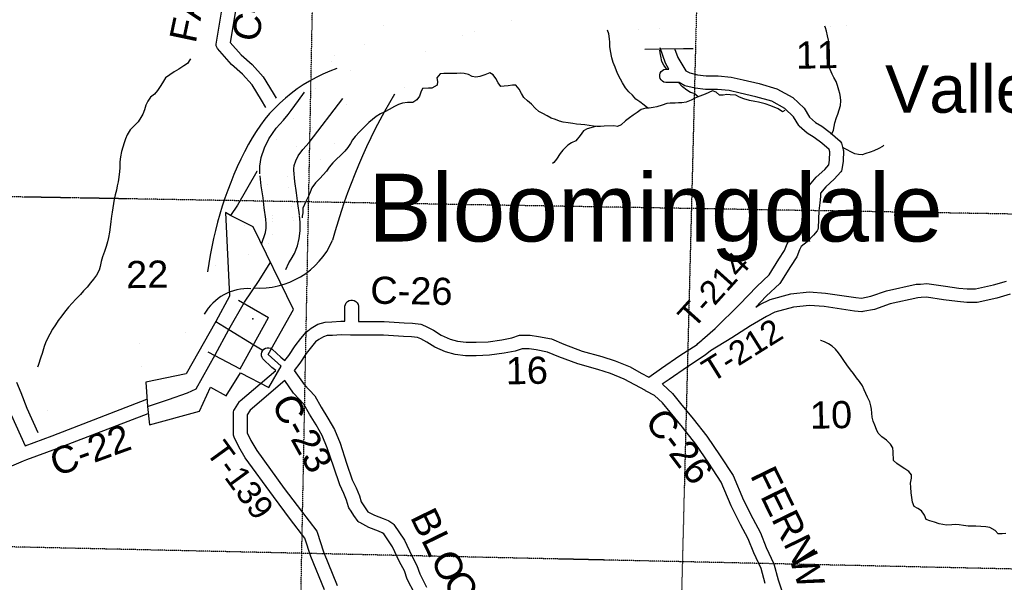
# Model space of a CAD drawing. Header units: feet. Extents: x -155 to 2562643, y -56 to 364810.
# Tile 37 of 121: x 2465831 to 2480336, y 247083 to 255372. Entities that reach past the tile are written whole.
import ezdxf
from ezdxf.enums import TextEntityAlignment as Align

# ---------------------------------------------------------------- set-up
doc = ezdxf.new("R2010")
doc.units = ezdxf.units.FT
doc.header["$MEASUREMENT"] = 0
doc.linetypes.add('HIDDEN2', pattern=[0.1875, 0.125, -0.0625])
doc.linetypes.add('water', pattern=[0])
for name, color, linetype in [('COUNTY-RD', 7, 'Continuous'), ('CR-TEXT', 7, 'Continuous'), ('INCORPORATED', 3, 'Continuous'), ('MTEXT', 2, 'Continuous'), ('RAMPS', 7, 'Continuous'), ('SECTION', 8, 'HIDDEN2'), ('SECTION-TEXT', 8, 'Continuous'), ('STATE-RT', 2, 'Continuous'), ('STREET-RURAL', 14, 'Continuous'), ('STREET-URBAN', 15, 'Continuous'), ('TR-TEXT', 6, 'Continuous'), ('TWP-RD', 6, 'Continuous'), ('WATERWAY', 14, 'water')]:
    doc.layers.add(name, color=color, linetype=linetype)
doc.styles.add('ARIAL', font='arial.ttf')

msp = doc.modelspace()

# ---------------------------------------------------------------- linework, layer by layer
at = {"layer": 'COUNTY-RD'}
for points in [[(2469486.61, 257261.93), (2469480.37, 257195.93), (2469464.78, 256953.49), (2469422.39, 256812.93), (2469303.73, 256584.27), (2469216.99, 256438.95), (2469163.12, 256321.97), (2469140.88, 256168.37), (2469042.76, 255713.65), (2468932.4, 255036.28), (2469091.41, 254855.14), (2469254.91, 254713.22), (2469416.98, 254529.64), (2469566.84, 254287.16), (2469610.32, 254213.54)], [(2469457.31, 254079.32), (2469395.65, 254183.73), (2469255.79, 254410.03), (2469113.78, 254570.89), (2468950.05, 254713), (2468743.66, 254948.12), (2468733.04, 254967.56), (2468726.94, 254988.83), (2468725.63, 255010.93), (2468846.18, 255750.84)], [(2469602.52, 250204), (2469547.84, 250249.29), (2469414.84, 250374.3), (2469400.97, 250396.69), (2469393.38, 250421.89), (2469392.56, 250448.21), (2469398.58, 250473.84), (2469411.04, 250497.05), (2469429.07, 250516.23), (2469451.46, 250530.1), (2469476.66, 250537.69), (2469502.98, 250538.51), (2469528.61, 250532.49), (2469551.82, 250520.03), (2469680.25, 250399.31), (2469738.8, 250350.82), (2469795.25, 250425.36), (2469887.42, 250566.96), (2469971.43, 250676.73), (2470049.23, 250770.57), (2470126.45, 250827.77), (2470225.33, 250886.16), (2470330.96, 250916.08), (2470428.2, 250919.58), (2470564.21, 250931.72), (2470622, 250928.77), (2470622, 251152.71), (2470628.81, 251178.13), (2470641.98, 251200.94), (2470660.6, 251219.56), (2470683.41, 251232.73), (2470708.83, 251239.54), (2470735.17, 251239.54), (2470760.59, 251232.73), (2470783.4, 251219.56), (2470802.02, 251200.94), (2470815.19, 251178.13), (2470822, 251152.71), (2470822, 250923.59), (2471198.4, 250923.78), (2471494.05, 250905.52), (2471618.66, 250901.02), (2471738.99, 250886.99), (2471755.12, 250882.29), (2471828.16, 250846.87), (2471927.83, 250795.38), (2472041.87, 250722.6), (2472170.6, 250666.46), (2472282.55, 250635.98), (2472409.35, 250621.33), (2472553.65, 250621.33), (2472734.47, 250627.58), (2472935.92, 250655.29), (2473080.06, 250683.54), (2473193.33, 250721.7), (2473210.35, 250724.33), (2473300.2, 250722.67), (2473300.21, 250722.67), (2473301.39, 250722.65), (2473326.51, 250722.18), (2473350.24, 250721.73), (2473473.04, 250706.09), (2473666.2, 250667.86), (2473848.79, 250592.84), (2474116.14, 250490.46), (2474404.51, 250410.82), (2474602.39, 250345.52), (2474823.9, 250256.74), (2474987.35, 250166.21), (2475099.76, 250107)], [(2471484.28, 250705.74), (2471192.27, 250723.78), (2470735.18, 250723.54), (2470735.17, 250723.54), (2470732.58, 250723.54), (2470730.06, 250723), (2470719.58, 250723.53), (2470708.89, 250723.53), (2470708.85, 250723.54), (2470708.83, 250723.54), (2470706.33, 250724.21), (2470568.02, 250731.26), (2470440.7, 250719.9), (2470362.26, 250717.08), (2470304.74, 250700.78), (2470237.12, 250660.85), (2470187.73, 250624.27), (2470127.89, 250552.09), (2470050.88, 250451.46), (2469958.99, 250310.29), (2469876.82, 250201.8), (2470020.62, 249997.15), (2470177.23, 249828.11), (2470274.72, 249663.69), (2470368.63, 249502.84), (2470468.25, 249335.75), (2470550.77, 249132.42), (2470647.37, 248840.42), (2470730.37, 248593.7), (2470788.37, 248475.39), (2470837.26, 248357.33), (2470862.42, 248267.02), (2470880.39, 248237.41), (2470918.6, 248181.55), (2470961.26, 248123.6), (2471058.2, 248071.08), (2471187.12, 248022.87), (2471261.38, 247993.35), (2471271.01, 247988.25), (2471329.87, 247948.34), (2471343.5, 247934.62), (2471497.56, 247704.13), (2471606.54, 247474.63), (2471682.93, 247330.36), (2471724.77, 247207.86), (2471823.95, 247011.59)], [(2476812.05, 247064.15), (2476752.69, 247287.8), (2476646.53, 247516.74), (2476560.83, 247725.6), (2476452.03, 247932.96), (2476312.78, 248209.24), (2476164.62, 248560.31), (2475982.59, 248836), (2475791.53, 249118.27), (2475595.16, 249366.62), (2475413.07, 249591.75), (2475302.12, 249726.67), (2475183.14, 249835.82), (2475061.66, 249901.01), (2475051.97, 249905.61), (2475050.36, 249906.98), (2474892.29, 249990.23), (2474737.91, 250075.74), (2474533.78, 250157.56), (2474346.52, 250219.34), (2474053.62, 250300.24), (2473775.02, 250406.92), (2473608.23, 250475.46), (2473440.95, 250508.57), (2473335.69, 250521.97), (2473322.79, 250522.21), (2473296.46, 250522.7), (2473232.6, 250523.89), (2473131.44, 250489.8), (2472968.8, 250457.93), (2472751.6, 250428.06), (2472557.11, 250421.33), (2472397.83, 250421.33), (2472244.59, 250439.04), (2472104.01, 250477.3), (2471947.51, 250545.56), (2471827.93, 250621.88), (2471738.61, 250668.02), (2471690.66, 250691.27), (2471603.45, 250701.44), (2471484.28, 250705.74)], [(2465159.26, 250225.51), (2465230.64, 250192.76), (2465430.54, 250079.87), (2465446.27, 250065.99), (2465561.18, 249911.29), (2465615.82, 249783.65), (2465707.19, 249551.82), (2465911.65, 249095.59)], [(2471649.9, 246912.58), (2471539.99, 247130.07), (2471498.77, 247250.75), (2471427.74, 247384.9), (2471323.16, 247605.14), (2471193.45, 247799.19), (2471172.3, 247813.54), (2471115.15, 247836.25), (2470975.15, 247888.61), (2470839.88, 247961.89), (2470828.13, 247970.7), (2470817.79, 247981.12), (2470755.48, 248065.78), (2470712.25, 248128.98), (2470680.75, 248180.88), (2470675.3, 248193.46), (2470647.84, 248292), (2470606.01, 248393.03), (2470545.01, 248517.46), (2470457.65, 248777.12), (2470362.97, 249063.33), (2470288.67, 249246.41), (2470196.37, 249401.21), (2470102.34, 249562.27), (2470016.05, 249707.8), (2469864.74, 249871.13), (2469735.71, 250054.75)], [(2475304.49, 249995.91), (2475304.49, 249995.91), (2475447.67, 249864.56), (2475568.06, 249718.16), (2475751.36, 249491.54), (2475953.01, 249236.51), (2476148.86, 248947.15), (2476341.7, 248655.09), (2476494.42, 248293.22), (2476629.89, 248024.44), (2476742.29, 247810.21), (2476829.85, 247596.82), (2476941.5, 247356.05), (2477003.96, 247120.72), (2477062.04, 246941.84)], [(2465911.65, 249095.59), (2466308.13, 249242.57), (2467706.47, 249778.95)], [(2465938.66, 248892.31), (2466378.71, 249055.43), (2467724.72, 249571.74)], [(2465349, 248639.71), (2465645.75, 248769.53), (2465888.07, 248873.56), (2465938.64, 248892.3)]]:
    msp.add_lwpolyline(points, dxfattribs=at)
at = {"layer": 'INCORPORATED'}
msp.add_lwpolyline([(2467690.37, 250029.32), (2467713.19, 249674.42), (2467743.9, 249401.02), (2468479.12, 249605.7), (2468639.79, 249955.53), (2468870.61, 249829.39), (2468870.61, 249829.39), (2469083.3, 250169.67), (2469500.7, 249951.05), (2469680.68, 250269.11), (2469492.92, 250438.15), (2469863.98, 251101.65), (2469863.98, 251101.65), (2469269.9, 252319.96), (2468934.54, 252487.33), (2468862.55, 252530.66), (2468862.55, 252530.66), (2468921.45, 251299.65), (2468718.45, 250923.41), (2468284.46, 250156.67), (2467690.37, 250029.32)], close=True, dxfattribs=at)
msp.add_point((2469264.69, 250965.84), dxfattribs=at)
at = {"layer": 'RAMPS', "const_width": 0.01}
msp.add_lwpolyline([(2470502.76, 254651.54), (2472656.62, 255252.62)], dxfattribs=at)
at = {"layer": 'RAMPS'}
for centre, radius, start, end in [((2471280.7, 252424.32), 2359.17, 109.253569, 151.858089), ((2478633.17, 249915.66), 8484.9, 149.077481, 164.928089), ((2474042.04, 250952.36), 5488.34, 151.904636, 172.605931), ((2469365.4, 252589.2), 1171.91, 265.603544, 336.505108), ((2469199.86, 250658.94), 750.25, 87.086636, 150.133469)]:
    msp.add_arc(centre, radius, start, end, dxfattribs=at)
at = {"layer": 'SECTION'}
for points in [[(2469362.08, 215581.17), (2470320.05, 264555.96)], [(2476029.32, 264477.86), (2475187.08, 231440.25)], [(2486262.11, 252407.78), (2453514.92, 252972.43)], [(2466572.45, 252747.27), (2465913.29, 252758.64)], [(2467398.52, 252733.03), (2466735.62, 252744.46)], [(2486148.39, 247152.73), (2453376.29, 247876.69)], [(2474449.32, 247411.22), (2473786.48, 247425.86)]]:
    msp.add_lwpolyline(points, dxfattribs=at)
at = {"layer": 'STATE-RT', "color": 2, "linetype": 'Continuous', "const_width": 0.05}
for points in [[(2469863.28, 253913.14), (2469911.58, 253972.31), (2470021.46, 254121), (2470150.94, 254302.41), (2470260.17, 254470.25), (2470361.84, 254638.27), (2470471.43, 254835.05), (2470577.98, 255037.08), (2470676.69, 255205.09), (2470734.4, 255300.64), (2470797.09, 255371.61), (2470867.54, 255432.11)], [(2470095.7, 253723.44), (2470148.56, 253788.21), (2470264.2, 253944.7), (2470398.86, 254133.37), (2470514.29, 254310.73), (2470621.3, 254487.59), (2470735.19, 254692.07), (2470840.12, 254891.04), (2470934.43, 255051.55), (2470977.18, 255122.34), (2471008.23, 255157.49), (2471047.78, 255191.45), (2471118.58, 255237.44), (2471200.29, 255284.03), (2471309.62, 255327.03), (2471408.81, 255376.81)], [(2469438.15, 251974.92), (2469440.61, 251980.73), (2469491.81, 252058.8), (2469520.17, 252105.04), (2469538.19, 252153.35), (2469551.77, 252217.8), (2469562.49, 252293.32), (2469563.14, 252365.41), (2469554.86, 252448.65)], [(2469612.44, 251617.49), (2469706.27, 251838.77), (2469745.15, 251898.06), (2469791.11, 251972.96), (2469827.11, 252069.55), (2469847.39, 252165.74), (2469862.29, 252270.78), (2469863.28, 252378.95), (2469853.38, 252478.37)]]:
    msp.add_lwpolyline(points, dxfattribs=at)
at = {"layer": 'STATE-RT', "color": 3, "linetype": 'Continuous', "const_width": 0.02}
for points in [[(2470149.06, 253638.16), (2470174.45, 253666.8), (2470175.59, 253667.73), (2470176.85, 253669.44), (2470311.76, 253814.49), (2470314.37, 253816.57), (2470316.64, 253819.5), (2470442.03, 253942.31), (2470443.11, 253943.13), (2470443.84, 253944.06), (2470569.31, 254062.88), (2470573.83, 254066.26), (2470576.01, 254068.85), (2470715.52, 254185.96), (2470719.84, 254188.99), (2470721.11, 254190.43), (2470872.65, 254305.79), (2470873.35, 254306.26), (2470873.53, 254306.46), (2471032.98, 254425.99), (2471036.46, 254428.29), (2471037.04, 254428.92), (2471196.66, 254540.45), (2471203.15, 254544.58), (2471203.52, 254544.97), (2471367.36, 254646.57), (2471367.82, 254646.85), (2471367.83, 254646.86), (2471529.7, 254746.42), (2471533.28, 254748.56), (2471535.17, 254749.63), (2471732.82, 254859.96), (2471733.03, 254860.02), (2471739.06, 254863.25), (2471944.87, 254965.75), (2471945.77, 254965.96), (2471951.25, 254968.74), (2472161.27, 255061.31), (2472162.35, 255061.54), (2472165.91, 255063.27), (2472366.19, 255143.62), (2472367.86, 255143.95), (2472371.55, 255145.65), (2472562.08, 255213.77), (2472564.76, 255214.24), (2472568.82, 255216), (2472773.48, 255278.42), (2472776.24, 255278.84), (2472779.15, 255280.03), (2472970.07, 255330.14), (2472972.3, 255330.43), (2472974.1, 255331.14), (2473163.15, 255375.21)], [(2479625.77, 255411.46), (2479478.74, 255366.29), (2479473.11, 255365.45), (2479467.89, 255363.4), (2479292.75, 255323.64), (2479282.02, 255322.44), (2479277.82, 255321.03), (2479100.29, 255299.24), (2479085.92, 255298.36), (2479085.2, 255298.16), (2478831.34, 255292.77), (2478830.35, 255292.76), (2478830.32, 255292.75), (2478534.44, 255288.47), (2478533.71, 255288.47), (2478533.69, 255288.46), (2478194.43, 255285.27), (2477813.76, 255277.19), (2477453.96, 255269.55), (2477452.63, 255269.54), (2477452.61, 255269.53), (2477007.21, 255264.09), (2477007.19, 255264.08), (2476685.36, 255259.26), (2476685.35, 255259.25), (2476349.49, 255254.13), (2476349.42, 255254.13), (2476008.57, 255246.89), (2476007.12, 255246.88), (2476007.07, 255246.86), (2475605.2, 255242.34), (2475605.13, 255242.34), (2475268.06, 255237.2), (2475268.05, 255237.19), (2474892.21, 255231.21), (2474891.98, 255231.21), (2474569.18, 255224.36), (2474303.01, 255218.72), (2474026.51, 255206.95), (2473809.04, 255186.76), (2473620.94, 255163.5), (2473442.55, 255128.84), (2473230.16, 255082.8), (2473044.17, 255039.44), (2472858.12, 254990.61), (2472659.75, 254930.11), (2472475.29, 254864.16), (2472279.77, 254785.72), (2472075.51, 254695.69), (2471876.02, 254596.33), (2471684.11, 254489.21), (2471525.28, 254391.52), (2471365.1, 254292.19), (2471211.09, 254184.58), (2471053.47, 254066.42), (2471053.47, 254066.42), (2470905.66, 253953.9), (2470772.38, 253842.02), (2470650.83, 253726.91), (2470529.02, 253607.61)], [(2470529.02, 253607.61), (2470397.78, 253466.51), (2470277.23, 253330.53), (2470156.73, 253186.59), (2470028.74, 253026.78), (2469906.54, 252864.97)], [(2469169.77, 252370.14), (2469191.72, 252399.8), (2469191.74, 252399.82), (2469369.62, 252640.19), (2469369.68, 252640.28), (2469408.98, 252693.42)], [(2465881.82, 249789.83), (2466071.72, 249870.31), (2466071.79, 249870.34), (2466314.07, 249973), (2466550.16, 250079.45), (2466550.6, 250079.55), (2466552.18, 250080.34), (2466756.28, 250168.78), (2466756.87, 250168.91), (2466758.71, 250169.81), (2466976.42, 250259.62), (2467108.48, 250319.65), (2467253.86, 250396.34), (2467390.85, 250471.56), (2467529.69, 250554.41), (2467666.02, 250650.31), (2467797.46, 250752.49), (2467941.27, 250878.76), (2467942.38, 250879.56), (2467942.88, 250880.16), (2468112.1, 251024.54), (2468224.76, 251127.09), (2468311.88, 251229.29), (2468416.78, 251364.95), (2468416.81, 251364.98), (2468416.85, 251365.04), (2468574.17, 251568.18), (2468707.22, 251743.69), (2468779.31, 251841.39), (2468857.69, 251947.61), (2469012.73, 252162.65), (2469013.27, 252163.14), (2469014.81, 252165.46), (2469169.77, 252370.14)], [(2469426.72, 252213.68), (2468812.64, 251386.19), (2468812.37, 251385.95), (2468811.7, 251384.96), (2468654.11, 251181.46), (2468654.1, 251181.45), (2468547.04, 251043), (2468545.5, 251041.66), (2468542.53, 251037.45), (2468446.92, 250925.28), (2468440.19, 250919.68), (2468433.73, 250911.66), (2468312.09, 250800.94), (2468309.66, 250799.16), (2468308.48, 250797.75), (2468138.13, 250652.41), (2467991.94, 250524.05), (2467986.81, 250520.37), (2467985.04, 250518.34), (2467847.32, 250411.28), (2467842.48, 250408.02), (2467841.56, 250407.02), (2467697.72, 250305.84), (2467688.52, 250299.96), (2467688.28, 250299.72), (2467542.14, 250212.51), (2467540.28, 250211.41), (2467537.47, 250209.83), (2467397.12, 250132.76), (2467397.03, 250132.74), (2467394.91, 250131.57), (2467244.6, 250052.28), (2467243.89, 250052.11), (2467236.68, 250048.4), (2467098.03, 249985.38), (2467097.01, 249985.16), (2467093.17, 249983.27), (2466874.22, 249892.95), (2466672.63, 249805.6), (2466435.75, 249698.79), (2466435.09, 249698.65), (2466432.62, 249697.42), (2466188.83, 249594.12), (2466188.81, 249594.12), (2465999.94, 249514.07)]]:
    msp.add_lwpolyline(points, dxfattribs=at)
at = {"layer": 'STATE-RT', "color": 3, "linetype": 'Continuous'}
for points in [[(2475751.08, 254943.96), (2475608.9, 254942.36), (2475287.6, 254937.46), (2475039.01, 254933.51)], [(2469785.81, 253976.37), (2469832.59, 254033.68), (2469940.54, 254179.77), (2470029.28, 254304.1)], [(2469952.08, 252495.38), (2469930.57, 252662.73), (2469910.83, 252820.47), (2469883.78, 252988.42), (2469867.89, 253155.86), (2469868.28, 253175.04), (2469874.98, 253223.83), (2469899.97, 253294.67), (2469932.97, 253364.42), (2470001.08, 253460.52), (2470095.02, 253564.46), (2470590.38, 254210.09)], [(2469370.82, 253101.39), (2469367.41, 253137.28), (2469368.98, 253214.26), (2469386.54, 253342.21), (2469437.01, 253485.25), (2469499.71, 253617.8), (2469610.26, 253773.8), (2469715.62, 253890.38), (2469785.81, 253976.37)], [(2469456.16, 252431.64), (2469434.55, 252599.81), (2469415.79, 252749.65), (2469387.56, 252924.98), (2469373.65, 253071.54)], [(2469391.36, 252066.8), (2469453.23, 252235.16), (2469462.55, 252300.83), (2469463.1, 252360.9), (2469455.35, 252438.75)], [(2469753.22, 251693.34), (2469794.83, 251791.45), (2469829.6, 251844.48), (2469881.42, 251928.94), (2469923.42, 252041.62), (2469945.93, 252148.38), (2469962.23, 252263.27), (2469963.32, 252383.46), (2469952.89, 252488.27)], [(2465782.13, 250030.4), (2465847.08, 249878.7), (2465937.67, 249648.83), (2466098.34, 249290.31)]]:
    msp.add_lwpolyline(points, dxfattribs=at)
at = {"layer": 'STATE-RT', "color": 2, "linetype": 'Continuous'}
for points in [[(2469555.34, 252444.39, 0.05, 0.05, 0), (2469533.75, 252612.39, 0.05, 0.05, 0), (2469514.8, 252763.81, 0.05, 0.05, 0), (2469486.8, 252937.67, 0.05, 0.05, 0), (2469467.51, 253140.99, 0.05, 0.05, 0), (2469468.84, 253206.42, 0.05, 0.05, 0), (2469484.23, 253318.54, 0.05, 0.05, 0), (2469529.6, 253447.14, 0.05, 0.05, 0), (2469586.36, 253567.13, 0.05, 0.05, 0), (2469688.43, 253711.14, 0.05, 0.05, 0), (2469791.5, 253825.19, 0.05, 0.05, 0), (2469863.28, 253913.14, 0.05, 0.05, 0)], [(2469852.9, 252482.63, 0.05, 0.05, 0), (2469831.37, 252650.15, 0.05, 0.05, 0), (2469811.82, 252806.31, 0.05, 0.05, 0), (2469784.54, 252975.73, 0.05, 0.05, 0), (2469767.79, 253152.15, 0.05, 0.05, 0), (2469768.42, 253182.88, 0.05, 0.05, 0), (2469777.29, 253247.5, 0.05, 0.05, 0), (2469807.38, 253332.78, 0.05, 0.05, 0), (2469846.32, 253415.09, 0.05, 0.05, 0), (2469922.91, 253523.18, 0.05, 0.05, 0), (2470019.14, 253629.65, 0.05, 0.05, 0), (2470095.7, 253723.44, 0.05, 0.05, 0)]]:
    msp.add_lwpolyline(points, format="xyseb", dxfattribs=at)
at = {"layer": 'STREET-RURAL'}
msp.add_lwpolyline([(2469329.14, 253136.24), (2469327.02, 253134.36), (2469038.38, 252640.23), (2468934.54, 252487.33)], dxfattribs=at)
at = {"layer": 'STREET-URBAN'}
for points in [[(2468909.83, 250806.35), (2469141.18, 251209.17), (2469356.71, 251528.42), (2469523.06, 251790.94)], [(2469056.49, 251239.31), (2469494.11, 250985.68)], [(2469078.77, 250226.53), (2469494.11, 250985.68)], [(2467713.19, 249674.42), (2468021.4, 249778.61), (2468305.72, 249876.48), (2468430.8, 249934.21), (2468711.9, 250432.54), (2468909.83, 250806.35)], [(2468718.45, 250923.41), (2468909.83, 250806.35), (2469282.64, 250579.75), (2469405.6, 250506.01)], [(2468601.26, 250477.73), (2469078.77, 250226.53)]]:
    msp.add_lwpolyline(points, dxfattribs=at)
at = {"layer": 'TWP-RD'}
for points in [[(2475823.09, 250599.82), (2475878.41, 250647.86), (2475884.58, 250654.01), (2475887.1, 250655.53), (2475890.09, 250658.18), (2475890.57, 250658.42), (2476078.18, 250821.34), (2476432.66, 251176.87), (2476689.19, 251440.89), (2476872.03, 251610.99), (2477015.44, 251841.66), (2477099.5, 251968.97), (2477136.64, 252068.85), (2477186.39, 252155.26), (2477199.13, 252169.91), (2477294.91, 252244.51), (2477374.41, 252330.71), (2477397.37, 252357.51), (2477404.3, 252569.56), (2477420.46, 252696.11), (2477426.46, 252775.17), (2477425.03, 252860.63), (2477430.33, 252884.06), (2477441.03, 252905.57), (2477563.02, 253050.23), (2477689.78, 253163.25), (2477750.65, 253232.26), (2477761.47, 253303.39), (2477764.55, 253424.62), (2477755.06, 253459.29), (2477647.37, 253554.18), (2477534.77, 253635.44), (2477433.43, 253698.65), (2477316.13, 253803.59), (2477306.78, 253814.8), (2477229.67, 253940.76), (2477102.26, 254062.56), (2476909.65, 254169.39), (2476676.18, 254237.38), (2476446.96, 254290.71), (2476282.69, 254326.53), (2476111.04, 254344.38), (2475932.81, 254345.36), (2475783.48, 254362.31), (2475629.94, 254398.61), (2475545.77, 254445.21), (2475347.37, 254445.21), (2475321.95, 254452.02), (2475299.14, 254465.19), (2475280.52, 254483.81), (2475267.35, 254506.62), (2475260.54, 254532.04), (2475260.54, 254558.38), (2475267.35, 254583.8), (2475280.52, 254606.61), (2475299.14, 254625.23), (2475321.95, 254638.4), (2475347.37, 254645.21), (2475394.41, 254645.21), (2475342.98, 254730.39), (2475264.76, 254954.77)], [(2475478.39, 254949.53), (2475524.97, 254815.92), (2475643.4, 254619.76), (2475702.74, 254586.91), (2475817.88, 254559.69), (2475944.67, 254545.3), (2476121.96, 254544.32), (2476314.43, 254524.31), (2476490.92, 254485.83), (2476726.84, 254430.94), (2476987.07, 254355.15), (2477221.81, 254224.95), (2477386.67, 254067.36), (2477465.87, 253937.99), (2477553.92, 253859.21), (2477646.35, 253801.56), (2477772.3, 253710.66), (2477917.01, 253583.15), (2477928.85, 253567.72), (2477937.5, 253550.31), (2477963.28, 253456.14), (2477965.04, 253441.6), (2477961.09, 253285.75), (2477942.51, 253163.66), (2477936.11, 253145.65), (2477926.41, 253129.18), (2477831.84, 253021.95), (2477706.74, 252910.41)], [(2477706.74, 252910.41), (2477625.83, 252814.48), (2477626.58, 252769.25), (2477619.5, 252675.87), (2477603.88, 252553.59), (2477595.75, 252304.57), (2477589.98, 252282.69), (2477579.47, 252262.66), (2477523.91, 252197.81), (2477430.79, 252096.83), (2477345.11, 252030.11), (2477318.29, 251983.52), (2477279, 251877.85), (2477183.85, 251733.75), (2477027.79, 251482.73), (2476829.12, 251297.9), (2476673.89, 251138.14), (2476735.19, 251174.88), (2476884.33, 251251.74), (2477192.29, 251333.46), (2477462.31, 251363.68), (2477703.25, 251344.51), (2478149.9, 251278), (2478232.83, 251271.1), (2478369.25, 251297.75), (2478600.59, 251379.46), (2479036.16, 251473.72), (2479101.52, 251477.6), (2479195.55, 251483.19), (2479469.31, 251444.28), (2479667.71, 251417.88), (2479790.33, 251404.87), (2479912.02, 251406.94), (2480177.74, 251464.95), (2480368.44, 251519.69)], [(2480421.61, 251326.87), (2480226.71, 251270.93), (2479935.27, 251207.3), (2479781.45, 251204.69), (2479643.96, 251219.28), (2479442.05, 251246.14), (2479187.32, 251282.35), (2479113.4, 251277.95), (2479113.38, 251277.95), (2479063.4, 251274.98), (2478655.26, 251186.66), (2478422.01, 251104.27), (2478250.76, 251070.82), (2478236.97, 251070.06), (2478126.86, 251079.22), (2477680.56, 251145.69), (2477465.54, 251162.8), (2477229.26, 251136.34), (2476956.63, 251064), (2476832.51, 251000.04), (2476599.1, 250860.14), (2476320.58, 250683.25), (2476006.08, 250493.72), (2476003.09, 250491.07), (2476002.61, 250490.83), (2476002.22, 250490.49), (2475960.28, 250454.07), (2475928.98, 250426.89), (2475667.8, 250259.56), (2475400.76, 250071.74), (2475297.79, 250000.67)], [(2475099.76, 250107), (2475286.42, 250235.84), (2475556.28, 250425.64), (2475808.84, 250587.45), (2475823.09, 250599.82)], [(2470321.11, 246970.72), (2470119.46, 247465.02), (2470032.99, 247734.89), (2469822.83, 248008.08), (2469568.69, 248345.34), (2469154.21, 248917.98), (2469061.79, 249077.54), (2468988.87, 249221.98), (2468984.12, 249236.6), (2468981.66, 249251.76), (2468980, 249475.07), (2468982.4, 249594.19), (2468986.41, 249612.9), (2468993.9, 249630.53), (2469071.2, 249745.33), (2469080.13, 249755.38), (2469602.52, 250204)], [(2469735.71, 250054.75), (2469225.79, 249616.84)], [(2469225.79, 249616.84), (2469181.58, 249551.17), (2469180.02, 249473.8), (2469181.42, 249284.35), (2469237.73, 249172.81), (2469322.19, 249027.01), (2469729.57, 248464.17), (2469981.96, 248129.23), (2470207.43, 247836.14), (2470215.48, 247820.79), (2470307.56, 247533.41), (2470509.93, 247037.34)]]:
    msp.add_lwpolyline(points, dxfattribs=at)
at = {"layer": 'WATERWAY'}
for points in [[(2475086.78, 254067.46), (2475030.22, 254111.14), (2474965.59, 254160.76), (2474909.05, 254202.43), (2474856.4, 254258.18), (2474803.81, 254307.91), (2474753.14, 254365.68), (2474712.33, 254443.61), (2474683.78, 254495.55), (2474641.01, 254567.44), (2474622.49, 254619.47), (2474601.95, 254673.49), (2474575.26, 254741.5), (2474552.57, 254811.56), (2474533.6, 254913.76), (2474527.02, 254975.93), (2474526.44, 255040.16), (2474519.98, 255090.28), (2474509.3, 255162.45), (2474491.03, 255217.61)], [(2477790.04, 253681.2), (2477817.56, 253743.66), (2477831.11, 253797.97), (2477840.63, 253854.25), (2477864.03, 253928.72), (2477885.62, 253981.09), (2477905.12, 254043.48), (2477920.57, 254109.85), (2477925.99, 254176.14), (2477921.48, 254232.3), (2477910.98, 254284.4), (2477896.49, 254334.45), (2477877.83, 254402.53), (2477857.25, 254460.57), (2477826.64, 254518.51), (2477800.1, 254570.47), (2477769.42, 254636.45), (2477754.91, 254688.51), (2477756.39, 254746.73), (2477761.63, 254833.08), (2477761, 254903.33), (2477756.41, 254967.52), (2477745.45, 255071.8), (2477732.85, 255133.91), (2477718.2, 255202.03), (2477701.69, 255254.08), (2477692.75, 255274.81)], [(2475359.67, 254648.58), (2475321.77, 254701.75), (2475289.18, 254757.67), (2475276.46, 254833.83), (2475267.98, 254883.94), (2475262.76, 254921.76)], [(2468347.99, 254794.92), (2468337.94, 254780.9), (2468302.31, 254728.4), (2468248.51, 254689.81), (2468174.71, 254643.01), (2468106.89, 254602.28), (2468043.08, 254559.58), (2467979.29, 254514.88), (2467933.81, 254442.23), (2467898.22, 254385.72), (2467860.64, 254327.19), (2467814.97, 254274.61), (2467759.21, 254229.97), (2467717.6, 254173.43), (2467688.07, 254110.94), (2467668.63, 254042.53), (2467647.11, 253982.13), (2467617.5, 253929.69), (2467575.95, 253865.1), (2467514.32, 253804.36), (2467458.65, 253749.68), (2467415.17, 253677.05), (2467389.62, 253618.62), (2467368.1, 253558.22), (2467350.62, 253495.85), (2467333.17, 253427.46), (2467315.81, 253351.03), (2467308.43, 253278.71), (2467305.23, 253188.36), (2467301.71, 253134.14), (2467292.44, 253049.76), (2467280.99, 252985.43), (2467269.5, 252925.11), (2467256.03, 252860.77), (2467236.58, 252792.36), (2467221.12, 252727.99), (2467213.67, 252663.71), (2467204.22, 252599.39), (2467194.75, 252537.08), (2467183.28, 252474.76), (2467171.91, 252400.4), (2467162.65, 252316.02), (2467155.29, 252241.69), (2467139.94, 252163.28), (2467122.47, 252098.9), (2467103.04, 252028.48), (2467079.63, 251956.02), (2467052.25, 251877.5), (2467032.81, 251809.09), (2467017.43, 251734.69), (2467003.88, 251680.38), (2466964.43, 251605.78), (2466916.8, 251549.18), (2466873.18, 251492.59), (2466823.58, 251431.95), (2466771.93, 251377.32), (2466726.26, 251324.74), (2466656.7, 251253.89), (2466549.46, 251134.54), (2466489.94, 251061.77), (2466450.29, 251009.25), (2466396.77, 250938.54), (2466357.21, 250877.98), (2466315.68, 250811.39), (2466274.19, 250740.78), (2466240.69, 250674.25), (2466240.69, 250674.25), (2466213.19, 250609.79), (2466191.6, 250557.42), (2466160.44, 250452.78), (2466144.87, 250400.45), (2466105.87, 250275.67), (2466096.06, 250251.5)], [(2477100.92, 254032.12), (2477068.97, 254014.23), (2477004.39, 254057.83), (2476897.66, 254105.09), (2476811.19, 254130.44), (2476712.66, 254157.69), (2476662.43, 254167.3), (2476580.05, 254182.65), (2476499.61, 254206.04), (2476435.2, 254231.58), (2476382.8, 254259.24), (2476298.49, 254266.54), (2476246.32, 254268.1), (2476196.24, 254261.65), (2476140.08, 254261.17), (2476089.54, 254304.89), (2476037.21, 254324.51), (2475981.27, 254299.95), (2475929.36, 254273.41), (2475849.39, 254244.62), (2475777.46, 254213.9), (2475721.53, 254187.32), (2475649.58, 254158.6), (2475585.51, 254146.01), (2475535.35, 254147.59), (2475485.25, 254143.14), (2475413.05, 254142.52), (2475362.94, 254138.08), (2475294.97, 254113.41), (2475218.97, 254088.67), (2475160.91, 254076.13), (2475104.83, 254067.62), (2475052.68, 254067.17), (2474988.64, 254050.57), (2474928.89, 254003.89), (2474869.06, 253965.24), (2474813.25, 253926.62), (2474755.48, 253881.97), (2474693.83, 253823.23), (2474639.91, 253796.67), (2474583.67, 253806.23), (2474441.27, 253805), (2474385.14, 253800.51), (2474333.03, 253796.05), (2474282.84, 253801.64), (2474220.57, 253811.14), (2474156.3, 253820.62), (2474096.08, 253826.13), (2474033.83, 253833.62), (2473977.59, 253843.18), (2473909.32, 253850.62), (2473836.99, 253864.05), (2473784.72, 253877.65), (2473722.35, 253899.19), (2473659.99, 253918.73), (2473659.99, 253918.73), (2473603.49, 253956.38), (2473537.02, 253987.93), (2473476.54, 254021.53), (2473423.96, 254069.25), (2473369.31, 254124.98), (2473310.67, 254176.67), (2473256.09, 254224.37), (2473221.47, 254282.28), (2473188.79, 254348.24), (2473140.13, 254406.03), (2473089.99, 254405.6), (2473027.88, 254397.04), (2472969.77, 254390.52), (2472917.65, 254388.06), (2472879.03, 254443.93), (2472844.4, 254503.85), (2472807.81, 254557.73), (2472755.37, 254589.4), (2472683.42, 254560.68), (2472607.43, 254535.94), (2472549.34, 254527.41), (2472495.13, 254532.97), (2472442.71, 254562.63), (2472378.39, 254578.13), (2472328.21, 254581.71), (2472270.07, 254579.21), (2472145.72, 254578.14), (2472077.51, 254579.56), (2472023.41, 254573.08), (2471977.8, 254514.48), (2471984.31, 254460.34), (2471982.79, 254406.13), (2471904.95, 254363.31), (2471854.82, 254360.88), (2471764.59, 254358.09), (2471739, 254303.68), (2471721.46, 254247.33), (2471683.87, 254188.8), (2471624.01, 254154.16), (2471545.79, 254153.49), (2471471.69, 254140.81), (2471411.7, 254120.22), (2471351.77, 254093.62), (2471271.96, 254046.77), (2471208.05, 254016.11), (2471144.16, 253983.45), (2471080.32, 253944.76), (2471026.55, 253902.15), (2470974.81, 253855.54), (2470905.19, 253790.71), (2470837.63, 253719.88), (2470772.04, 253653.08), (2470734.39, 253602.58), (2470702.77, 253550.12), (2470663.21, 253487.56), (2470621.54, 253437.02), (2470554.01, 253364.18), (2470502.26, 253319.58), (2470442.58, 253264.87), (2470391.01, 253200.2), (2470349.41, 253141.63), (2470301.78, 253085.02), (2470254.11, 253032.43), (2470190.51, 252967.65), (2470133, 252894.9), (2470109.49, 252832.48), (2470083.98, 252770.03), (2470058.43, 252711.61), (2470024.91, 252647.09), (2470001.31, 252594.7), (2470003.91, 252528.48), (2469994.33, 252478.22), (2469992.54, 252454.12)], [(2475823.85, 254233.71), (2475768.8, 254284.07), (2475714.52, 254297.66), (2475660.07, 254331.31), (2475595.43, 254380.94), (2475530.4, 254452.17)], [(2474313.72, 253798.2), (2474246.95, 253777.24), (2474190.9, 253764.72), (2474137.04, 253732.14), (2474087.5, 253665.48), (2474022.01, 253586.64), (2473958.07, 253560), (2473904.22, 253525.41), (2473832.69, 253450.53), (2473793.04, 253398), (2473739.59, 253319.26), (2473697.93, 253268.73), (2473680.03, 253251.05)], [(2478561.34, 253523.55), (2478541.78, 253505), (2478487.9, 253474.43), (2478411.99, 253439.66), (2478358.02, 253419.12), (2478298.03, 253398.53), (2478240.01, 253381.98), (2478187.83, 253385.54), (2478131.58, 253395.1), (2478073.13, 253426.71), (2478022.74, 253454.38), (2477972.36, 253480.04), (2477961.95, 253486.63)], [(2480360.15, 247800.12), (2480302, 247797.62), (2480243.86, 247795.11), (2480199.26, 247846.91), (2480124.66, 247890.43), (2480064.38, 247901.96), (2479988.11, 247907.32), (2479915.87, 247910.72), (2479861.72, 247910.25), (2479801.53, 247911.74), (2479733.27, 247919.19), (2479670.99, 247930.7), (2479616.82, 247932.24), (2479560.68, 247929.75), (2479486.49, 247927.1), (2479430.28, 247932.64), (2479378, 247946.25), (2479307.61, 247967.72), (2479237.21, 247989.2), (2479186.91, 248006.83), (2479158.24, 248072.82), (2479117.55, 248136.7), (2479063.07, 248172.36), (2479006.64, 248201.99), (2478982.01, 248264), (2478973.4, 248330.16), (2478964.74, 248400.34), (2478957.95, 248486.59), (2478953.43, 248542.75), (2478970.84, 248615.16), (2478970.38, 248665.33), (2478929.8, 248717.17), (2478871.3, 248754.81), (2478816.82, 248790.47), (2478752.26, 248832.07), (2478701.69, 248879.8), (2478700.55, 249006.25), (2478694.03, 249062.39), (2478661.45, 249116.31), (2478600.72, 249178.01), (2478532.08, 249227.6), (2478479.47, 249279.33), (2478450.9, 249333.28), (2478426.24, 249399.31), (2478405.64, 249459.35), (2478387.07, 249517.4), (2478382.53, 249575.57), (2478380.02, 249631.75), (2478371.53, 249683.86), (2478354.98, 249739.92), (2478322.24, 249811.9), (2478295.68, 249865.86), (2478273.13, 249919.86), (2478246.55, 249975.84), (2478201.85, 250039.68), (2478159.21, 250097.53), (2478112.52, 250159.35), (2478069.94, 250211.17), (2478015.12, 250284.96), (2477972.4, 250350.84), (2477931.75, 250410.7), (2477891.17, 250462.54), (2477850.57, 250516.39), (2477800.03, 250560.11), (2477743.53, 250597.76), (2477689.14, 250623.39), (2477630.78, 250644.97), (2477628.76, 250646.96)]]:
    msp.add_lwpolyline(points, dxfattribs=at)

# ---------------------------------------------------------------- texts
at = {"layer": 'CR-TEXT', "style": 'ARIAL'}
for s, rotation, p in [('FAIR', 78, (2468539.24, 254986.36)), ('C-36', 79, (2469460.38, 255005.31)), ('C-26', 359, (2470991.06, 251068.7)), ('C-23', 299, (2469422.86, 249656.08)), ('C-26', 307, (2474928.02, 249379.96)), ('C-22', 20, (2466410.02, 248524.65)), ('FERN', 296, (2476477.46, 248608.77)), ('BLO', 296, (2471468.07, 247993.31)), ('W', 288, (2477042.31, 247420.36)), ('OM', 306, (2471949.41, 247005.86))]:
    msp.add_text(s, height=400, rotation=rotation, dxfattribs=at).set_placement(p, align=Align.BOTTOM_LEFT)
at = {"layer": 'MTEXT', "style": 'ARIAL'}
msp.add_text('Valleyview', height=700, dxfattribs=at).set_placement((2478578.23, 253790.87), align=Align.BOTTOM_LEFT)
msp.add_text('Bloomingdale', height=1000, dxfattribs=at).set_placement((2470966.33, 253103.92), align=Align.TOP_LEFT)
at = {"layer": 'SECTION-TEXT', "style": 'ARIAL'}
for s, p in [('11', (2477580.36, 254534.31)), ('22', (2467715.36, 251300.74)), ('16', (2473307.48, 249883.86)), ('10', (2477788.77, 249230.55))]:
    msp.add_text(s, height=400, rotation=1, dxfattribs=at).set_placement(p, align=Align.BOTTOM_CENTER)
at = {"layer": 'TR-TEXT', "style": 'ARIAL'}
for s, rotation, p in [('T-214', 48, (2475834.79, 250732.06)), ('T-212', 32, (2476079.97, 249926.48)), ('T-139', 306, (2468477.46, 248943.2))]:
    msp.add_text(s, height=350, rotation=rotation, dxfattribs=at).set_placement(p, align=Align.BOTTOM_LEFT)

doc.saveas('drawing.dxf')
